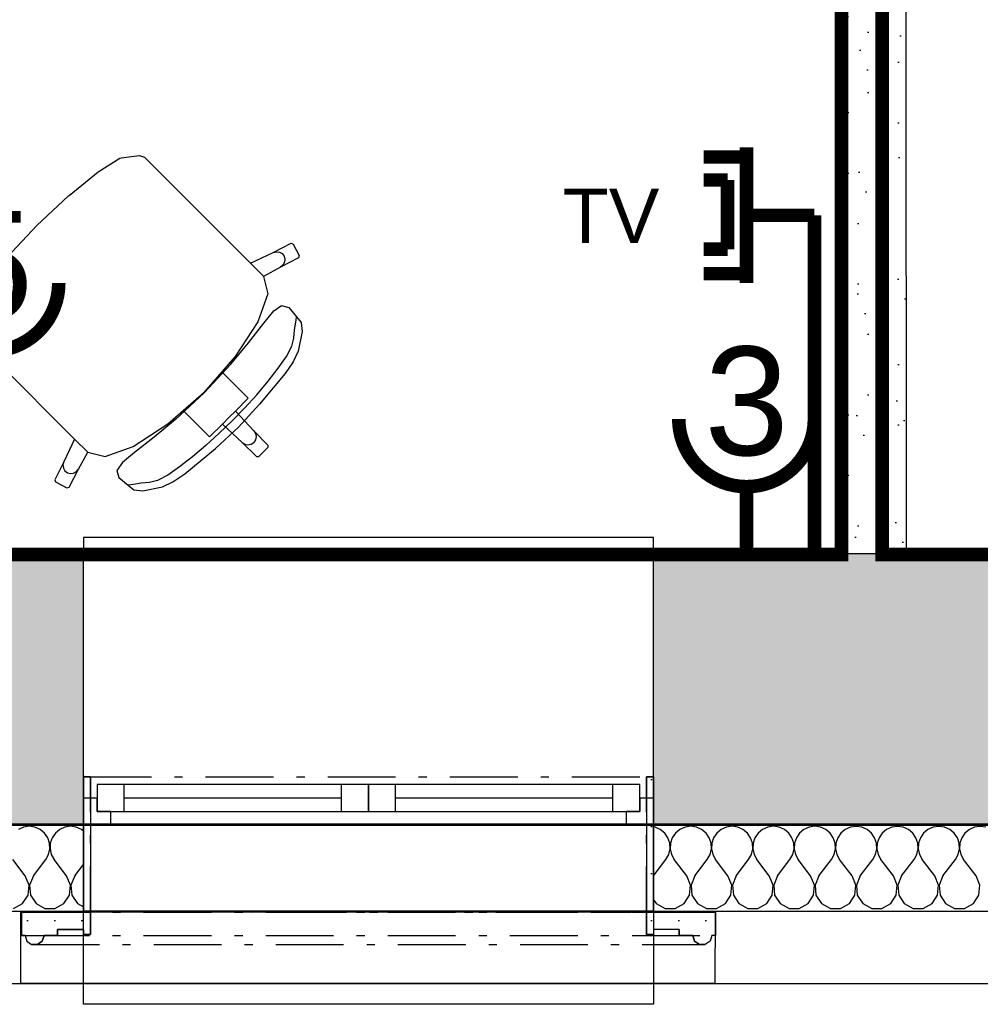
# Model space of a CAD drawing. Extents: x -12025 to 39812, y -30157 to 12.
# Tile 28 of 59: x 23160 to 24931, y -21329 to -19515. Entities that reach past the tile are written whole.
import ezdxf
from ezdxf.enums import TextEntityAlignment as Align

# ---------------------------------------------------------------- set-up
doc = ezdxf.new("R2010")
doc.units = 0
doc.header["$MEASUREMENT"] = 0
for name, pattern in [('Antenovy vodic', [10.125, 3, -0.75, 3, -0.75, 0.125, -0.75, 0.125, -0.75, 0.125, -0.75]), ('Čerchovaná M', [225, 125, -42.5, 15, -42.5]), ('Čerchovaná S', [175, 75, -42.5, 15, -42.5])]:
    doc.linetypes.add(name, pattern=pattern)
for name, color, linetype in [('OÚ Dukovany internet + tv + data', 192, 'Continuous'), ('OÚ Dukovany půdorys podklad 2NP', 7, 'Continuous'), ('OÚ Dukovany zásuvky', 92, 'Continuous')]:
    doc.layers.add(name, color=color, linetype=linetype)
doc.styles.add('Arial', font='txt')
pattern_1 = [(0, (0, 0), (0, 86.60254), [0, -50]), (0, (25, 43.3), (0, 86.60254), [0, -50])]

# ---------------------------------------------------------------- blocks, each defined once
blk = doc.blocks.new('Zásuvka (5)')
at = {"color": 0, "linetype": 'Continuous', "const_width": 25}
for points in [[(-125, 0, 0.414214), (0, -125)], [(0, -125, 0.414214), (125, 0)]]:
    blk.add_lwpolyline(points, format="xyb", dxfattribs=at)
blk.add_lwpolyline([(0, -250), (0, -125)], dxfattribs=at)
at = {"color": 0, "linetype": 'Continuous', "style": 'Arial'}
blk.add_text('5', height=200, dxfattribs=at).set_placement((0, -66.9), align=Align.CENTER)
blk = doc.blocks.new('Zásuvka (1)')
at = {"color": 0, "linetype": 'Continuous', "const_width": 25}
for points in [[(0, -125, -0.414214), (-125, 0)], [(125, 0, -0.414214), (0, -125)]]:
    blk.add_lwpolyline(points, format="xyb", dxfattribs=at)
blk.add_lwpolyline([(0, -250), (0, -125)], dxfattribs=at)
at = {"color": 0, "linetype": 'Continuous', "style": 'Arial'}
blk.add_text('3', height=200, dxfattribs=at).set_placement((0, -66.9), align=Align.CENTER)
blk = doc.blocks.new('Telekomunikační zásuvka (6)')
at = {"color": 0, "linetype": 'Continuous', "const_width": 25}
for points in [[(-125, 125), (-125, 107.5)], [(-204.3, 107.5), (-125, 107.5)], [(-125, 107.5), (-125, -107.5)], [(-204.3, 65), (-160, 65)], [(-160, 65), (-160, -62.5)], [(-125, 0), (0, 0)], [(-204.3, -62.5), (-160, -62.5)], [(-204.3, -107.5), (-125, -107.5)], [(-125, -107.5), (-125, -125)]]:
    blk.add_lwpolyline(points, dxfattribs=at)
at = {"color": 0, "linetype": 'Continuous', "style": 'Arial'}
blk.add_text('TV', height=100, dxfattribs=at).set_placement((-375, -50.8), align=Align.CENTER)

msp = doc.modelspace()

# ---------------------------------------------------------------- hatches: boundary and pattern name
at = {"layer": 'OÚ Dukovany půdorys podklad 2NP', "linetype": 'Continuous'}
h = msp.add_hatch(dxfattribs=at)
h.set_pattern_fill('KÁMEN___ŠTÍPANÝ', color=21, style=0, pattern_type=2)
h.set_pattern_definition([(45, (0, 175), (-55.68466, 55.68466), [0, -52.5, 0, -78.75]), (110, (175, 175), (74.0008, 26.93409), [0, -38.5, 0, -66.5])])
edge = h.paths.add_edge_path()
edge.add_spline(control_points=[(24794.4, -20498.9), (24794.4, -20498.9), (24793.1, -17848.8), (24793.1, -17848.8)], knot_values=[0, 0, 0, 0, 1, 1, 1, 1], degree=3, periodic=0)
edge.add_spline(control_points=[(24793.1, -17848.8), (24793.1, -17848.8), (24678.1, -17848.9), (24678.1, -17848.9)], knot_values=[0, 0, 0, 0, 1, 1, 1, 1], degree=3, periodic=0)
edge.add_spline(control_points=[(24678.1, -17848.9), (24678.1, -17848.9), (24679.4, -20498.9), (24679.4, -20498.9)], knot_values=[0, 0, 0, 0, 1, 1, 1, 1], degree=3, periodic=0)
edge.add_spline(control_points=[(24679.4, -20498.9), (24679.4, -20498.9), (24794.4, -20498.9), (24794.4, -20498.9)], knot_values=[0, 0, 0, 0, 1, 1, 1, 1], degree=3, periodic=0)
edge.add_spline(control_points=[(24794.4, -20498.9), (24794.4, -20498.9), (24794.4, -20498.9), (24794.4, -20498.9)], knot_values=[0, 0, 0, 0, 1, 1, 1, 1], degree=3, periodic=0)
h = msp.add_hatch(dxfattribs=at)
h.set_pattern_fill('OMÍTKA_01', color=21, style=0, pattern_type=2)
h.set_pattern_definition(pattern_1)
edge = h.paths.add_edge_path()
edge.add_spline(control_points=[(23163.9, -21158.9), (23163.9, -21158.9), (23163.9, -21202), (23163.9, -21202)], knot_values=[0, 0, 0, 0, 1, 1, 1, 1], degree=3, periodic=0)
edge.add_spline(control_points=[(23163.9, -21202), (23163.9, -21202), (23170.4, -21202), (23170.4, -21202)], knot_values=[0, 0, 0, 0, 1, 1, 1, 1], degree=3, periodic=0)
edge.add_spline(control_points=[(23170.4, -21202), (23170.4, -21202), (23173.8, -21212.2), (23173.8, -21212.2)], knot_values=[0, 0, 0, 0, 1, 1, 1, 1], degree=3, periodic=0)
edge.add_spline(control_points=[(23173.8, -21212.2), (23173.8, -21212.2), (23182.5, -21218.6), (23182.5, -21218.6)], knot_values=[0, 0, 0, 0, 1, 1, 1, 1], degree=3, periodic=0)
edge.add_spline(control_points=[(23182.5, -21218.6), (23182.5, -21218.6), (23193.3, -21218.6), (23193.3, -21218.6)], knot_values=[0, 0, 0, 0, 1, 1, 1, 1], degree=3, periodic=0)
edge.add_spline(control_points=[(23193.3, -21218.6), (23193.3, -21218.6), (23202.1, -21212.2), (23202.1, -21212.2)], knot_values=[0, 0, 0, 0, 1, 1, 1, 1], degree=3, periodic=0)
edge.add_spline(control_points=[(23202.1, -21212.2), (23202.1, -21212.2), (23205.4, -21202), (23205.4, -21202)], knot_values=[0, 0, 0, 0, 1, 1, 1, 1], degree=3, periodic=0)
edge.add_spline(control_points=[(23205.4, -21202), (23205.4, -21202), (23230.4, -21202), (23230.4, -21202)], knot_values=[0, 0, 0, 0, 1, 1, 1, 1], degree=3, periodic=0)
edge.add_spline(control_points=[(23230.4, -21202), (23230.4, -21202), (23230.4, -21190.6), (23230.4, -21190.6)], knot_values=[0, 0, 0, 0, 1, 1, 1, 1], degree=3, periodic=0)
edge.add_spline(control_points=[(23230.4, -21190.6), (23230.4, -21190.6), (23278.2, -21190.6), (23278.2, -21190.6)], knot_values=[0, 0, 0, 0, 1, 1, 1, 1], degree=3, periodic=0)
edge.add_spline(control_points=[(23278.2, -21190.6), (23278.2, -21190.6), (23278.2, -21199.8), (23278.2, -21199.8)], knot_values=[0, 0, 0, 0, 1, 1, 1, 1], degree=3, periodic=0)
edge.add_spline(control_points=[(23278.2, -21199.8), (23278.2, -21199.8), (23290.9, -21199.8), (23290.9, -21199.8)], knot_values=[0, 0, 0, 0, 1, 1, 1, 1], degree=3, periodic=0)
edge.add_spline(control_points=[(23290.9, -21199.8), (23290.9, -21199.8), (23290.9, -20909.6), (23290.9, -20909.6)], knot_values=[0, 0, 0, 0, 1, 1, 1, 1], degree=3, periodic=0)
edge.add_spline(control_points=[(23290.9, -20909.6), (23290.9, -20909.6), (23278.2, -20909.6), (23278.2, -20909.6)], knot_values=[0, 0, 0, 0, 1, 1, 1, 1], degree=3, periodic=0)
edge.add_spline(control_points=[(23278.2, -20909.6), (23278.2, -20909.6), (23278.2, -21158.9), (23278.2, -21158.9)], knot_values=[0, 0, 0, 0, 1, 1, 1, 1], degree=3, periodic=0)
edge.add_spline(control_points=[(23278.2, -21158.9), (23278.2, -21158.9), (23163.9, -21158.9), (23163.9, -21158.9)], knot_values=[0, 0, 0, 0, 1, 1, 1, 1], degree=3, periodic=0)
edge.add_spline(control_points=[(23163.9, -21158.9), (23163.9, -21158.9), (23163.9, -21158.9), (23163.9, -21158.9)], knot_values=[0, 0, 0, 0, 1, 1, 1, 1], degree=3, periodic=0)
h = msp.add_hatch(dxfattribs=at)
h.set_pattern_fill('OMÍTKA_01', color=21, style=0, pattern_type=2)
h.set_pattern_definition(pattern_1)
edge = h.paths.add_edge_path()
edge.add_spline(control_points=[(24328.2, -21158.9), (24328.2, -21158.9), (24328.2, -20909.6), (24328.2, -20909.6)], knot_values=[0, 0, 0, 0, 1, 1, 1, 1], degree=3, periodic=0)
edge.add_spline(control_points=[(24328.2, -20909.6), (24328.2, -20909.6), (24315.5, -20909.6), (24315.5, -20909.6)], knot_values=[0, 0, 0, 0, 1, 1, 1, 1], degree=3, periodic=0)
edge.add_spline(control_points=[(24315.5, -20909.6), (24315.5, -20909.6), (24315.5, -21199.8), (24315.5, -21199.8)], knot_values=[0, 0, 0, 0, 1, 1, 1, 1], degree=3, periodic=0)
edge.add_spline(control_points=[(24315.5, -21199.8), (24315.5, -21199.8), (24328.2, -21199.8), (24328.2, -21199.8)], knot_values=[0, 0, 0, 0, 1, 1, 1, 1], degree=3, periodic=0)
edge.add_spline(control_points=[(24328.2, -21199.8), (24328.2, -21199.8), (24328.2, -21190.6), (24328.2, -21190.6)], knot_values=[0, 0, 0, 0, 1, 1, 1, 1], degree=3, periodic=0)
edge.add_spline(control_points=[(24328.2, -21190.6), (24328.2, -21190.6), (24376, -21190.6), (24376, -21190.6)], knot_values=[0, 0, 0, 0, 1, 1, 1, 1], degree=3, periodic=0)
edge.add_spline(control_points=[(24376, -21190.6), (24376, -21190.6), (24376, -21202), (24376, -21202)], knot_values=[0, 0, 0, 0, 1, 1, 1, 1], degree=3, periodic=0)
edge.add_spline(control_points=[(24376, -21202), (24376, -21202), (24401, -21202), (24401, -21202)], knot_values=[0, 0, 0, 0, 1, 1, 1, 1], degree=3, periodic=0)
edge.add_spline(control_points=[(24401, -21202), (24401, -21202), (24404.3, -21212.2), (24404.3, -21212.2)], knot_values=[0, 0, 0, 0, 1, 1, 1, 1], degree=3, periodic=0)
edge.add_spline(control_points=[(24404.3, -21212.2), (24404.3, -21212.2), (24413.1, -21218.6), (24413.1, -21218.6)], knot_values=[0, 0, 0, 0, 1, 1, 1, 1], degree=3, periodic=0)
edge.add_spline(control_points=[(24413.1, -21218.6), (24413.1, -21218.6), (24423.9, -21218.6), (24423.9, -21218.6)], knot_values=[0, 0, 0, 0, 1, 1, 1, 1], degree=3, periodic=0)
edge.add_spline(control_points=[(24423.9, -21218.6), (24423.9, -21218.6), (24432.6, -21212.2), (24432.6, -21212.2)], knot_values=[0, 0, 0, 0, 1, 1, 1, 1], degree=3, periodic=0)
edge.add_spline(control_points=[(24432.6, -21212.2), (24432.6, -21212.2), (24435.9, -21202), (24435.9, -21202)], knot_values=[0, 0, 0, 0, 1, 1, 1, 1], degree=3, periodic=0)
edge.add_spline(control_points=[(24435.9, -21202), (24435.9, -21202), (24442.5, -21202), (24442.5, -21202)], knot_values=[0, 0, 0, 0, 1, 1, 1, 1], degree=3, periodic=0)
edge.add_spline(control_points=[(24442.5, -21202), (24442.5, -21202), (24442.5, -21158.9), (24442.5, -21158.9)], knot_values=[0, 0, 0, 0, 1, 1, 1, 1], degree=3, periodic=0)
edge.add_spline(control_points=[(24442.5, -21158.9), (24442.5, -21158.9), (24328.2, -21158.9), (24328.2, -21158.9)], knot_values=[0, 0, 0, 0, 1, 1, 1, 1], degree=3, periodic=0)
edge.add_spline(control_points=[(24328.2, -21158.9), (24328.2, -21158.9), (24328.2, -21158.9), (24328.2, -21158.9)], knot_values=[0, 0, 0, 0, 1, 1, 1, 1], degree=3, periodic=0)

# ---------------------------------------------------------------- linework, layer by layer
at = {"layer": 'OÚ Dukovany internet + tv + data', "linetype": 'Antenovy vodic', "ltscale": 100, "const_width": 25}
msp.add_lwpolyline([(24625, -19875), (24625, -20125), (24625, -20500), (21302.8, -20500)], dxfattribs=at)
at = {"layer": 'OÚ Dukovany půdorys podklad 2NP', "color": 1, "linetype": 'Continuous'}
for p, q in [((24678.1, -17848.9), (24679.4, -20498.9)), ((24794.4, -20498.9), (24793.1, -17848.8)), ((23305.1, -19794.8), (23345.1, -19769.9)), ((23345.1, -19769.9), (23347.2, -19769)), ((23347.2, -19769), (23381.2, -19765)), ((23381.2, -19765), (23390.5, -19767.9)), ((23390.5, -19767.9), (23412.4, -19789.8)), ((23412.4, -19789.8), (23437.9, -19815.3)), ((23251.4, -19838.4), (23305.1, -19794.8)), ((23437.9, -19815.3), (23585.8, -19963.2)), ((23192.2, -19893.9), (23250.6, -19839.1)), ((23250.6, -19839.1), (23251.4, -19838.4)), ((23192.2, -19893.9), (23137.4, -19952.2)), ((23627.5, -19943.6), (23660.6, -19926.6)), ((23660.6, -19926.6), (23664.7, -19927.9)), ((23664.7, -19927.9), (23675.5, -19949.3)), ((23585.8, -19963.2), (23627.5, -19943.6)), ((23627.5, -19943.6), (23633.2, -19942)), ((23633.2, -19942), (23639, -19942.7)), ((23639, -19942.7), (23644.1, -19945.5)), ((23674.2, -19953.3), (23641.1, -19970.3)), ((23644.1, -19945.5), (23647.7, -19950.1)), ((23647.7, -19950.1), (23649.3, -19955.7)), ((23675.5, -19949.3), (23674.2, -19953.3)), ((23610, -19987.4), (23585.8, -19963.2)), ((23641.1, -19970.3), (23610, -19987.6)), ((23645.7, -19966.7), (23641.1, -19970.3)), ((23648.6, -19961.5), (23645.7, -19966.7)), ((23649.3, -19955.7), (23648.6, -19961.5)), ((23610, -19987.4), (23610, -19987.6)), ((23610, -19987.6), (23617.5, -20019.6)), ((23617.5, -20019.6), (23599.2, -20071.5)), ((23628.9, -20051.3), (23643.2, -20041.3)), ((23643.2, -20041.3), (23656.2, -20044.7)), ((23656.2, -20044.7), (23679.3, -20072.6)), ((23610.3, -20073.6), (23628.9, -20051.3)), ((23669.7, -20067.3), (23670.5, -20062.8)), ((23599.2, -20071.5), (23557.8, -20135.4)), ((23582.4, -20109.8), (23610.3, -20073.6)), ((23666.9, -20086.1), (23668.9, -20075.3)), ((23668.9, -20075.3), (23669.7, -20067.3)), ((23679.3, -20072.6), (23681.2, -20089.3)), ((23665.7, -20101.5), (23666.9, -20086.1)), ((23681.2, -20089.3), (23673.5, -20125.5)), ((23549.7, -20149.1), (23582.4, -20109.8)), ((23651.9, -20135.1), (23661.8, -20116.2)), ((23661.8, -20116.2), (23665.7, -20101.5)), ((23557.8, -20135.4), (23533, -20163.5)), ((23637, -20156.9), (23651.9, -20135.1)), ((23673.5, -20125.5), (23664.5, -20144.7)), ((23113.7, -20139.6), (23261.5, -20287.4)), ((23500.2, -20201.8), (23549.7, -20149.1)), ((23664.5, -20144.7), (23649.6, -20166.4)), ((23533, -20163.5), (23499.7, -20201.4)), ((23533, -20163.5), (23560.4, -20190.9)), ((23649.6, -20166.4), (23602.7, -20223.1)), ((23618.4, -20180.7), (23637, -20156.9)), ((23560.4, -20190.9), (23581.5, -20212)), ((23597.3, -20205.5), (23618.4, -20180.7)), ((23500.2, -20201.8), (23447.4, -20251.3)), ((23461.9, -20234.7), (23499.7, -20201.4)), ((23574.7, -20230.1), (23597.3, -20205.5)), ((23581.5, -20212), (23557.9, -20235.7)), ((23602.7, -20223.1), (23563.6, -20265.3)), ((23433.7, -20259.5), (23461.9, -20234.7)), ((23461.9, -20234.7), (23489.2, -20262.1)), ((23557.9, -20235.7), (23546, -20247.6)), ((23551.9, -20253.6), (23574.7, -20230.1)), ((23557.9, -20235.7), (23591.9, -20272.2)), ((23369.9, -20300.8), (23433.7, -20259.5)), ((23447.4, -20251.3), (23408.1, -20284)), ((23489.2, -20262.1), (23510.4, -20283.2)), ((23510.4, -20283.2), (23534, -20259.6)), ((23551.9, -20253.6), (23528.4, -20276.4)), ((23534, -20259.6), (23546, -20247.6)), ((23534, -20259.6), (23570.5, -20293.6)), ((23528.4, -20276.4), (23503.8, -20298.9)), ((23521.4, -20304.4), (23563.6, -20265.3)), ((23591.9, -20272.2), (23595.1, -20277.1)), ((23591.9, -20272.2), (23618, -20298.3)), ((23595.1, -20277.1), (23596.2, -20282.8)), ((23261.5, -20287.4), (23241.9, -20329.2)), ((23285.8, -20311.7), (23261.5, -20287.4)), ((23408.1, -20284), (23371.9, -20311.9)), ((23503.8, -20298.9), (23479.1, -20320.1)), ((23570.5, -20293.6), (23575.4, -20296.8)), ((23570.5, -20293.6), (23596.6, -20319.6)), ((23575.4, -20296.8), (23581.2, -20297.9)), ((23581.2, -20297.9), (23586.9, -20296.7)), ((23586.9, -20296.7), (23591.8, -20293.5)), ((23595.1, -20288.6), (23591.8, -20293.5)), ((23596.2, -20282.8), (23595.1, -20288.6)), ((23618, -20298.3), (23618, -20302.5)), ((23268.7, -20342.7), (23286, -20311.7)), ((23285.8, -20311.7), (23286, -20311.7)), ((23286, -20311.7), (23317.9, -20319.1)), ((23317.9, -20319.1), (23369.9, -20300.8)), ((23371.9, -20311.9), (23349.7, -20330.6)), ((23464.7, -20351.2), (23521.4, -20304.4)), ((23600.9, -20319.6), (23609.4, -20311.1)), ((23618, -20302.5), (23609.4, -20311.1)), ((23241.9, -20329.2), (23225, -20362.3)), ((23241.9, -20329.2), (23240.3, -20334.8)), ((23240.3, -20334.8), (23241, -20340.7)), ((23349.7, -20330.6), (23339.6, -20344.9)), ((23479.1, -20320.1), (23455.2, -20338.7)), ((23596.6, -20319.6), (23600.9, -20319.6)), ((23241, -20340.7), (23243.8, -20345.8)), ((23243.8, -20345.8), (23248.4, -20349.4)), ((23248.4, -20349.4), (23254.1, -20350.9)), ((23251.7, -20375.8), (23268.7, -20342.7)), ((23254.1, -20350.9), (23259.9, -20350.2)), ((23259.9, -20350.2), (23265, -20347.3)), ((23265, -20347.3), (23268.7, -20342.7)), ((23339.6, -20344.9), (23343, -20357.8)), ((23433.4, -20353.5), (23414.6, -20363.5)), ((23455.2, -20338.7), (23433.4, -20353.5)), ((23443, -20366.1), (23464.7, -20351.2)), ((23225, -20362.3), (23226.3, -20366.3)), ((23226.3, -20366.3), (23247.6, -20377.1)), ((23343, -20357.8), (23370.9, -20381)), ((23365.6, -20371.3), (23361.1, -20372.1)), ((23373.7, -20370.6), (23365.6, -20371.3)), ((23384.4, -20368.5), (23373.7, -20370.6)), ((23399.8, -20367.4), (23384.4, -20368.5)), ((23414.6, -20363.5), (23399.8, -20367.4)), ((23423.8, -20375.1), (23443, -20366.1)), ((23247.6, -20377.1), (23251.7, -20375.8)), ((23370.9, -20381), (23387.7, -20382.9)), ((23387.7, -20382.9), (23423.8, -20375.1)), ((24328.2, -20468.7), (23278.2, -20468.7)), ((23278.2, -20468.7), (23278.2, -20498.7)), ((24328.2, -20498.7), (24328.2, -20468.7)), ((24328.2, -20498.7), (23278.2, -20498.7)), ((23278.2, -20948.7), (23278.2, -20498.7)), ((24979.3, -20498.7), (24328.2, -20498.7)), ((24328.2, -20998.7), (24328.2, -20498.7)), ((24328.2, -20948.7), (24328.2, -20498.7)), ((23278, -20906.9), (23277.9, -21156.9)), ((23278, -20906.9), (23277.9, -21156.9)), ((23278, -20906.9), (23278, -20996.9)), ((23278, -20906.9), (23278, -20996.9)), ((23278.2, -20909.6), (23278.2, -21158.9)), ((23290.9, -20909.6), (23278.2, -20909.6)), ((23290.9, -20909.6), (23290.9, -21199.8)), ((24328.2, -20909.6), (24315.5, -20909.6)), ((24315.5, -20909.6), (24315.5, -21199.8)), ((24328, -20906.9), (24327.9, -21156.9)), ((24328, -20906.9), (24327.9, -21156.9)), ((24328, -20906.9), (24328, -20996.9)), ((24328, -20906.9), (24328, -20996.9)), ((24328.2, -20909.6), (24328.2, -21158.9)), ((23353.2, -20923.7), (23303.2, -20923.7)), ((23303.2, -20923.7), (23303.2, -20973.7)), ((23753.2, -20923.7), (23353.2, -20923.7)), ((23353.2, -20973.7), (23353.2, -20923.7)), ((23753.2, -20923.7), (23353.2, -20923.7)), ((23803.2, -20923.7), (23753.2, -20923.7)), ((23753.2, -20923.7), (23753.2, -20973.7)), ((23853.2, -20923.7), (23803.2, -20923.7)), ((23803.2, -20923.7), (23803.2, -20973.7)), ((23803.2, -20973.7), (23803.2, -20923.7)), ((24253.2, -20923.7), (23853.2, -20923.7)), ((23853.2, -20973.7), (23853.2, -20923.7)), ((24253.2, -20923.7), (23853.2, -20923.7)), ((24303.2, -20923.7), (24253.2, -20923.7)), ((24253.2, -20923.7), (24253.2, -20973.7)), ((24303.2, -20973.7), (24303.2, -20923.7)), ((23303.2, -20948.7), (23278.2, -20948.7)), ((23278.2, -20998.7), (23278.2, -20948.7)), ((23278.2, -20998.7), (23278.2, -20948.7)), ((23303.2, -20973.7), (23303.2, -20948.7)), ((23753.2, -20948.7), (23353.2, -20948.7)), ((24253.2, -20948.7), (23853.2, -20948.7)), ((24328.2, -20948.7), (24303.2, -20948.7)), ((24303.2, -20948.7), (24303.2, -20973.7)), ((24328.2, -20998.7), (24328.2, -20948.7)), ((24328.2, -20998.7), (24328.2, -20948.7)), ((23328.2, -20973.7), (23303.2, -20973.7)), ((23303.2, -20973.7), (23353.2, -20973.7)), ((23328.2, -20998.7), (23328.2, -20973.7)), ((23353.2, -20973.7), (23753.2, -20973.7)), ((23753.2, -20973.7), (23803.2, -20973.7)), ((23803.2, -20973.7), (23853.2, -20973.7)), ((23853.2, -20973.7), (24253.2, -20973.7)), ((24253.2, -20973.7), (24303.2, -20973.7)), ((24303.2, -20973.7), (24278.2, -20973.7)), ((24278.2, -20973.7), (24278.2, -20998.7)), ((23278, -20996.9), (20889.1, -20996.8)), ((24328, -20996.9), (23278, -20996.9)), ((23278.2, -21328.7), (23278.2, -20998.7)), ((24328.2, -20998.7), (23278.2, -20998.7)), ((23278.2, -20998.7), (23328.2, -20998.7)), ((23328.2, -20998.7), (23803.2, -20998.7)), ((23803.2, -20998.7), (24278.2, -20998.7)), ((24278.2, -20998.7), (24328.2, -20998.7)), ((25283.4, -20997), (24328, -20996.9)), ((24328.2, -20998.7), (24979.3, -20998.7)), ((24328.2, -20998.7), (24328.2, -21328.7)), ((32159.3, -21157), (11676.2, -21158.9)), ((20889.1, -21156.8), (23277.9, -21156.9)), ((23162.9, -21158.4), (24442.5, -21158.8)), ((23162.9, -21289.2), (23162.9, -21158.4)), ((23163.9, -21158.9), (23163.9, -21202)), ((23278.2, -21158.9), (23163.9, -21158.9)), ((24327.9, -21156.9), (23277.9, -21156.9)), ((24327.9, -21156.9), (25283.4, -21157)), ((24442.5, -21158.9), (24328.2, -21158.9)), ((24442.4, -21289.6), (24442.5, -21158.8)), ((24442.5, -21158.9), (24442.5, -21202)), ((23170.4, -21202), (23163.9, -21202)), ((23170.4, -21202), (23173.8, -21212.2)), ((23205.4, -21202), (23202.1, -21212.2)), ((23230.4, -21202), (23205.4, -21202)), ((23230.4, -21190.6), (23230.4, -21202)), ((23278.2, -21190.6), (23230.4, -21190.6)), ((23278.2, -21190.6), (23278.2, -21199.8)), ((23290.9, -21199.8), (23278.2, -21199.8)), ((24328.2, -21199.8), (24315.5, -21199.8)), ((24328.2, -21190.6), (24328.2, -21199.8)), ((24376, -21190.6), (24328.2, -21190.6)), ((24376, -21190.6), (24376, -21202)), ((24401, -21202), (24376, -21202)), ((24401, -21202), (24404.3, -21212.2)), ((24435.9, -21202), (24432.6, -21212.2)), ((24442.5, -21202), (24435.9, -21202)), ((23173.8, -21212.2), (23182.5, -21218.6)), ((23193.3, -21218.6), (23182.5, -21218.6)), ((23202.1, -21212.2), (23193.3, -21218.6)), ((24404.3, -21212.2), (24413.1, -21218.6)), ((24423.9, -21218.6), (24413.1, -21218.6)), ((24432.6, -21212.2), (24423.9, -21218.6)), ((11541.1, -21291.7), (32292.1, -21289.8)), ((23162.9, -21289.2), (24442.4, -21289.6)), ((24328.2, -21328.7), (23278.2, -21328.7))]:
    msp.add_line(p, q, dxfattribs=at)
at = {"layer": 'OÚ Dukovany půdorys podklad 2NP', "color": 7, "linetype": 'Continuous'}
for p, q in [((23278.2, -20498.7), (20939.5, -20498.6)), ((23278.2, -20948.7), (23278.2, -20498.7)), ((23278.2, -20998.7), (23278.2, -20948.7)), ((20939.5, -20998.6), (23278.2, -20998.7))]:
    msp.add_line(p, q, dxfattribs=at)
at = {"layer": 'OÚ Dukovany půdorys podklad 2NP', "color": 1, "linetype": 'Čerchovaná M'}
for p, q in [((23278.2, -20909.6), (23278.2, -21158.9)), ((23290.9, -20909.6), (23278.2, -20909.6)), ((23278.2, -20909.6), (23278.2, -21158.9)), ((23278.2, -20909.6), (24328.2, -20909.6)), ((23290.9, -21199.8), (23290.9, -20909.6)), ((24315.5, -21199.8), (24315.5, -20909.6)), ((24315.5, -20909.6), (24328.2, -20909.6)), ((24328.2, -20909.6), (24328.2, -21158.9)), ((24328.2, -20909.6), (24328.2, -21158.9)), ((23163.9, -21158.9), (23163.9, -21202)), ((23278.2, -21158.9), (23163.9, -21158.9)), ((23163.9, -21158.9), (23163.9, -21202)), ((23163.9, -21158.9), (24442.5, -21158.9)), ((24328.2, -21158.9), (24442.5, -21158.9)), ((24442.5, -21158.9), (24442.5, -21202)), ((24442.5, -21158.9), (24442.5, -21202)), ((23163.9, -21202), (23170.4, -21202)), ((23163.9, -21202), (24442.5, -21202)), ((23170.4, -21202), (23173.8, -21212.2)), ((23170.4, -21202), (23173.8, -21212.2)), ((23202.1, -21212.2), (23205.4, -21202)), ((23205.4, -21202), (23230.4, -21202)), ((23230.4, -21202), (23230.4, -21190.6)), ((23230.4, -21190.6), (23278.2, -21190.6)), ((23278.2, -21190.6), (23278.2, -21199.8)), ((23278.2, -21199.8), (23290.9, -21199.8)), ((24328.2, -21199.8), (24315.5, -21199.8)), ((24328.2, -21190.6), (24328.2, -21199.8)), ((24376, -21190.6), (24328.2, -21190.6)), ((24376, -21202), (24376, -21190.6)), ((24401, -21202), (24376, -21202)), ((24404.3, -21212.2), (24401, -21202)), ((24435.9, -21202), (24432.6, -21212.2)), ((24435.9, -21202), (24432.6, -21212.2)), ((24442.5, -21202), (24435.9, -21202)), ((23173.8, -21212.2), (23182.5, -21218.6)), ((23173.8, -21212.2), (23182.5, -21218.6)), ((23182.5, -21218.6), (23193.3, -21218.6)), ((23182.5, -21218.6), (24423.9, -21218.6)), ((23193.3, -21218.6), (23202.1, -21212.2)), ((24413.1, -21218.6), (24404.3, -21212.2)), ((24423.9, -21218.6), (24413.1, -21218.6)), ((24432.6, -21212.2), (24423.9, -21218.6)), ((24432.6, -21212.2), (24423.9, -21218.6))]:
    msp.add_line(p, q, dxfattribs=at)
at = {"layer": 'OÚ Dukovany půdorys podklad 2NP', "color": 21, "linetype": 'Continuous'}
for p, q in [((23167.7, -21002.2), (23158.1, -21006.4)), ((23178.1, -21000.7), (23167.7, -21002.2)), ((23188.5, -21002.2), (23178.1, -21000.7)), ((23198.2, -21006.4), (23188.5, -21002.2)), ((23206.2, -21013.1), (23198.2, -21006.4)), ((23234.3, -21006.4), (23226.2, -21013.1)), ((23243.9, -21002.2), (23234.3, -21006.4)), ((23254.3, -21000.7), (23243.9, -21002.2)), ((23264.7, -21002.2), (23254.3, -21000.7)), ((23274.3, -21006.4), (23264.7, -21002.2)), ((23278, -21009.4), (23274.3, -21006.4)), ((24331.4, -21002.2), (24328, -21001.7)), ((24341, -21006.4), (24331.4, -21002.2)), ((24349.1, -21013.1), (24341, -21006.4)), ((24377.1, -21006.4), (24369.1, -21013.1)), ((24386.8, -21002.2), (24377.1, -21006.4)), ((24397.2, -21000.7), (24386.8, -21002.2)), ((24407.6, -21002.2), (24397.2, -21000.7)), ((24417.2, -21006.4), (24407.6, -21002.2)), ((24425.3, -21013.1), (24417.2, -21006.4)), ((24453.3, -21006.4), (24445.2, -21013.1)), ((24463, -21002.2), (24453.3, -21006.4)), ((24473.4, -21000.7), (24463, -21002.2)), ((24483.8, -21002.2), (24473.4, -21000.7)), ((24493.4, -21006.4), (24483.8, -21002.2)), ((24501.5, -21013.1), (24493.4, -21006.4)), ((24529.5, -21006.4), (24521.4, -21013.1)), ((24539.1, -21002.2), (24529.5, -21006.4)), ((24549.6, -21000.7), (24539.1, -21002.2)), ((24560, -21002.2), (24549.6, -21000.7)), ((24569.6, -21006.4), (24560, -21002.2)), ((24577.7, -21013.1), (24569.6, -21006.4)), ((24605.7, -21006.4), (24597.6, -21013.1)), ((24615.3, -21002.2), (24605.7, -21006.4)), ((24625.7, -21000.7), (24615.3, -21002.2)), ((24636.2, -21002.2), (24625.7, -21000.7)), ((24645.8, -21006.4), (24636.2, -21002.2)), ((24653.9, -21013.1), (24645.8, -21006.4)), ((24681.9, -21006.4), (24673.8, -21013.1)), ((24691.5, -21002.2), (24681.9, -21006.4)), ((24701.9, -21000.8), (24691.5, -21002.2)), ((24712.3, -21002.2), (24701.9, -21000.8)), ((24722, -21006.4), (24712.3, -21002.2)), ((24730.1, -21013.1), (24722, -21006.4)), ((24758.1, -21006.4), (24750, -21013.1)), ((24767.7, -21002.2), (24758.1, -21006.4)), ((24778.1, -21000.8), (24767.7, -21002.2)), ((24788.5, -21002.2), (24778.1, -21000.8)), ((24798.2, -21006.4), (24788.5, -21002.2)), ((24806.2, -21013.1), (24798.2, -21006.4)), ((24834.3, -21006.4), (24826.2, -21013.1)), ((24843.9, -21002.2), (24834.3, -21006.4)), ((24854.3, -21000.8), (24843.9, -21002.2)), ((24864.7, -21002.2), (24854.3, -21000.8)), ((24874.3, -21006.4), (24864.7, -21002.2)), ((24882.4, -21013.2), (24874.3, -21006.4)), ((24910.5, -21006.4), (24902.4, -21013.2)), ((24920.1, -21002.2), (24910.5, -21006.4)), ((24930.5, -21000.8), (24920.1, -21002.2)), ((24940.9, -21002.2), (24930.5, -21000.8)), ((23212.2, -21021.8), (23206.2, -21013.1)), ((23215.6, -21031.7), (23212.2, -21021.8)), ((23220.2, -21021.8), (23216.9, -21031.7)), ((23226.2, -21013.1), (23220.2, -21021.8)), ((24355.1, -21021.8), (24349.1, -21013.1)), ((24358.4, -21031.8), (24355.1, -21021.8)), ((24363.1, -21021.8), (24359.7, -21031.8)), ((24369.1, -21013.1), (24363.1, -21021.8)), ((24431.2, -21021.8), (24425.3, -21013.1)), ((24434.6, -21031.8), (24431.2, -21021.8)), ((24439.3, -21021.8), (24435.9, -21031.8)), ((24445.2, -21013.1), (24439.3, -21021.8)), ((24507.4, -21021.8), (24501.5, -21013.1)), ((24510.8, -21031.8), (24507.4, -21021.8)), ((24515.5, -21021.8), (24512.1, -21031.8)), ((24521.4, -21013.1), (24515.5, -21021.8)), ((24583.6, -21021.8), (24577.7, -21013.1)), ((24587, -21031.8), (24583.6, -21021.8)), ((24591.7, -21021.8), (24588.3, -21031.8)), ((24597.6, -21013.1), (24591.7, -21021.8)), ((24659.8, -21021.8), (24653.9, -21013.1)), ((24663.2, -21031.8), (24659.8, -21021.8)), ((24667.9, -21021.8), (24664.5, -21031.8)), ((24673.8, -21013.1), (24667.9, -21021.8)), ((24736, -21021.8), (24730.1, -21013.1)), ((24739.4, -21031.8), (24736, -21021.8)), ((24744.1, -21021.8), (24740.7, -21031.8)), ((24750, -21013.1), (24744.1, -21021.8)), ((24812.2, -21021.8), (24806.2, -21013.1)), ((24815.6, -21031.8), (24812.2, -21021.8)), ((24820.2, -21021.8), (24816.9, -21031.8)), ((24826.2, -21013.1), (24820.2, -21021.8)), ((24888.4, -21021.8), (24882.4, -21013.2)), ((24891.7, -21031.8), (24888.4, -21021.8)), ((24896.4, -21021.8), (24893.1, -21031.8)), ((24902.4, -21013.2), (24896.4, -21021.8)), ((23213.7, -21052.5), (23216.1, -21042.2)), ((23216.1, -21042.2), (23215.6, -21031.7)), ((23216.9, -21031.7), (23216.4, -21042.2)), ((23216.4, -21042.2), (23218.8, -21052.5)), ((24356.5, -21052.5), (24358.9, -21042.3)), ((24358.9, -21042.3), (24358.4, -21031.8)), ((24359.7, -21031.8), (24359.2, -21042.3)), ((24359.2, -21042.3), (24361.6, -21052.5)), ((24432.7, -21052.5), (24435.1, -21042.3)), ((24435.1, -21042.3), (24434.6, -21031.8)), ((24435.9, -21031.8), (24435.4, -21042.3)), ((24435.4, -21042.3), (24437.8, -21052.5)), ((24508.9, -21052.5), (24511.3, -21042.3)), ((24511.3, -21042.3), (24510.8, -21031.8)), ((24512.1, -21031.8), (24511.6, -21042.3)), ((24511.6, -21042.3), (24514, -21052.5)), ((24585.1, -21052.5), (24587.5, -21042.3)), ((24587.5, -21042.3), (24587, -21031.8)), ((24588.3, -21031.8), (24587.8, -21042.3)), ((24587.8, -21042.3), (24590.2, -21052.5)), ((24661.3, -21052.5), (24663.7, -21042.3)), ((24663.7, -21042.3), (24663.2, -21031.8)), ((24664.5, -21031.8), (24664, -21042.3)), ((24664, -21042.3), (24666.4, -21052.5)), ((24737.5, -21052.5), (24739.9, -21042.3)), ((24739.9, -21042.3), (24739.4, -21031.8)), ((24740.7, -21031.8), (24740.2, -21042.3)), ((24740.2, -21042.3), (24742.6, -21052.5)), ((24813.7, -21052.5), (24816.1, -21042.3)), ((24816.1, -21042.3), (24815.6, -21031.8)), ((24816.9, -21031.8), (24816.4, -21042.3)), ((24816.4, -21042.3), (24818.8, -21052.5)), ((24889.9, -21052.5), (24892.3, -21042.3)), ((24892.3, -21042.3), (24891.7, -21031.8)), ((24893.1, -21031.8), (24892.6, -21042.3)), ((24892.6, -21042.3), (24894.9, -21052.5)), ((23170.5, -21092.1), (23147.6, -21061.7)), ((23185.7, -21092.1), (23208.6, -21061.7)), ((23208.6, -21061.7), (23213.7, -21052.5)), ((23218.8, -21052.5), (23223.8, -21061.7)), ((23246.7, -21092.1), (23223.8, -21061.7)), ((24328.6, -21092.2), (24351.5, -21061.7)), ((24351.5, -21061.7), (24356.5, -21052.5)), ((24361.6, -21052.5), (24366.7, -21061.7)), ((24389.6, -21092.2), (24366.7, -21061.7)), ((24404.8, -21092.2), (24427.6, -21061.7)), ((24427.6, -21061.7), (24432.7, -21052.5)), ((24437.8, -21052.5), (24442.9, -21061.7)), ((24465.7, -21092.2), (24442.9, -21061.7)), ((24481, -21092.2), (24503.8, -21061.7)), ((24503.8, -21061.7), (24508.9, -21052.5)), ((24514, -21052.5), (24519.1, -21061.7)), ((24541.9, -21092.2), (24519.1, -21061.7)), ((24557.2, -21092.2), (24580, -21061.7)), ((24580, -21061.7), (24585.1, -21052.5)), ((24590.2, -21052.5), (24595.3, -21061.7)), ((24618.1, -21092.2), (24595.3, -21061.7)), ((24633.4, -21092.2), (24656.2, -21061.7)), ((24656.2, -21061.7), (24661.3, -21052.5)), ((24666.4, -21052.5), (24671.5, -21061.7)), ((24694.3, -21092.2), (24671.5, -21061.7)), ((24709.6, -21092.2), (24732.4, -21061.7)), ((24732.4, -21061.7), (24737.5, -21052.5)), ((24742.6, -21052.5), (24747.6, -21061.7)), ((24770.5, -21092.2), (24747.6, -21061.7)), ((24785.7, -21092.2), (24808.6, -21061.7)), ((24808.6, -21061.7), (24813.7, -21052.5)), ((24818.8, -21052.5), (24823.8, -21061.7)), ((24846.7, -21092.2), (24823.8, -21061.7)), ((24861.9, -21092.2), (24884.8, -21061.7)), ((24884.8, -21061.7), (24889.9, -21052.5)), ((24894.9, -21052.5), (24900, -21061.7)), ((24922.9, -21092.2), (24900, -21061.7)), ((23261.9, -21092.1), (23278, -21070.8)), ((23177.7, -21109.3), (23170.5, -21092.1)), ((23185.7, -21092.1), (23178.6, -21109.3)), ((23253.9, -21109.3), (23246.7, -21092.1)), ((23261.9, -21092.1), (23254.8, -21109.3)), ((24328.6, -21092.2), (24327.9, -21093.7)), ((24396.7, -21109.3), (24389.6, -21092.2)), ((24404.8, -21092.2), (24397.6, -21109.3)), ((24472.9, -21109.3), (24465.7, -21092.2)), ((24481, -21092.2), (24473.8, -21109.3)), ((24549.1, -21109.3), (24541.9, -21092.2)), ((24557.2, -21092.2), (24550, -21109.3)), ((24625.3, -21109.3), (24618.1, -21092.2)), ((24633.4, -21092.2), (24626.2, -21109.3)), ((24701.5, -21109.3), (24694.3, -21092.2)), ((24709.6, -21092.2), (24702.4, -21109.3)), ((24777.7, -21109.3), (24770.5, -21092.2)), ((24785.7, -21092.2), (24778.6, -21109.3)), ((24853.9, -21109.3), (24846.7, -21092.2)), ((24861.9, -21092.2), (24854.8, -21109.3)), ((24930.1, -21109.3), (24922.9, -21092.2)), ((23175.9, -21127.7), (23177.7, -21109.3)), ((23178.6, -21109.3), (23180.3, -21127.7)), ((23252.1, -21127.7), (23253.9, -21109.3)), ((23254.8, -21109.3), (23256.5, -21127.7)), ((24395, -21127.8), (24396.7, -21109.3)), ((24397.6, -21109.3), (24399.4, -21127.8)), ((24471.2, -21127.8), (24472.9, -21109.3)), ((24473.8, -21109.3), (24475.6, -21127.8)), ((24547.4, -21127.8), (24549.1, -21109.3)), ((24550, -21109.3), (24551.7, -21127.8)), ((24623.6, -21127.8), (24625.3, -21109.3)), ((24626.2, -21109.3), (24627.9, -21127.8)), ((24699.7, -21127.8), (24701.5, -21109.3)), ((24702.4, -21109.3), (24704.1, -21127.8)), ((24775.9, -21127.8), (24777.7, -21109.3)), ((24778.6, -21109.3), (24780.3, -21127.8)), ((24852.1, -21127.8), (24853.9, -21109.3)), ((24854.8, -21109.3), (24856.5, -21127.8)), ((24928.3, -21127.8), (24930.1, -21109.3)), ((23165.7, -21143.2), (23175.9, -21127.7)), ((23180.3, -21127.7), (23190.6, -21143.2)), ((23241.9, -21143.2), (23252.1, -21127.7)), ((23256.5, -21127.7), (23266.8, -21143.2)), ((24384.7, -21143.2), (24395, -21127.8)), ((24399.4, -21127.8), (24409.6, -21143.2)), ((24460.9, -21143.2), (24471.2, -21127.8)), ((24475.6, -21127.8), (24485.8, -21143.2)), ((24537.1, -21143.2), (24547.4, -21127.8)), ((24551.7, -21127.8), (24562, -21143.2)), ((24613.3, -21143.2), (24623.6, -21127.8)), ((24627.9, -21127.8), (24638.2, -21143.2)), ((24689.5, -21143.2), (24699.7, -21127.8)), ((24704.1, -21127.8), (24714.4, -21143.2)), ((24765.7, -21143.2), (24775.9, -21127.8)), ((24780.3, -21127.8), (24790.6, -21143.2)), ((24841.9, -21143.2), (24852.1, -21127.8)), ((24856.5, -21127.8), (24866.8, -21143.2)), ((24918, -21143.2), (24928.3, -21127.8)), ((23149.3, -21151.9), (23165.7, -21143.2)), ((23190.6, -21143.2), (23206.9, -21151.9)), ((23206.9, -21151.9), (23225.5, -21151.9)), ((23225.5, -21151.9), (23241.9, -21143.2)), ((23266.8, -21143.2), (23277.9, -21149.2)), ((24327.9, -21134.9), (24333.4, -21143.2)), ((24333.4, -21143.2), (24349.8, -21152)), ((24349.8, -21152), (24368.4, -21152)), ((24368.4, -21152), (24384.7, -21143.2)), ((24409.6, -21143.2), (24426, -21152)), ((24426, -21152), (24444.5, -21152)), ((24444.5, -21152), (24460.9, -21143.2)), ((24485.8, -21143.2), (24502.2, -21152)), ((24502.2, -21152), (24520.7, -21152)), ((24520.7, -21152), (24537.1, -21143.2)), ((24562, -21143.2), (24578.4, -21152)), ((24578.4, -21152), (24596.9, -21152)), ((24596.9, -21152), (24613.3, -21143.2)), ((24638.2, -21143.2), (24654.6, -21152)), ((24654.6, -21152), (24673.1, -21152)), ((24673.1, -21152), (24689.5, -21143.2)), ((24714.4, -21143.2), (24730.7, -21152)), ((24730.7, -21152), (24749.3, -21152)), ((24749.3, -21152), (24765.7, -21143.2)), ((24790.6, -21143.2), (24806.9, -21152)), ((24806.9, -21152), (24825.5, -21152)), ((24825.5, -21152), (24841.9, -21143.2)), ((24866.8, -21143.2), (24883.1, -21152)), ((24883.1, -21152), (24901.7, -21152)), ((24901.7, -21152), (24918, -21143.2))]:
    msp.add_line(p, q, dxfattribs=at)
at = {"layer": 'OÚ Dukovany půdorys podklad 2NP', "color": 1, "linetype": 'Čerchovaná S'}
msp.add_line((23162.9, -21158.5), (24442.5, -21158.9), dxfattribs=at)
at = {"layer": 'OÚ Dukovany půdorys podklad 2NP', "color": 254, "linetype": 'Continuous'}
msp.add_solid([(20939.5, -20998.6), (23278.2, -20998.7), (20939.5, -20498.6), (23278.2, -20498.7)], dxfattribs=at)
at = {"layer": 'OÚ Dukovany půdorys podklad 2NP', "color": 9, "linetype": 'Continuous'}
msp.add_solid([(24328.2, -20998.7), (24979.3, -20998.7), (24328.2, -20498.7), (24979.3, -20498.7)], dxfattribs=at)
at = {"layer": 'OÚ Dukovany zásuvky', "linetype": 'Continuous', "const_width": 25}
for points in [[(26250, -20500), (24750, -20500), (24750, -17625), (24625, -17625)], [(24500, -20500), (24675, -20500), (24675, -17875), (23000, -17875)], [(23107.5, -20250), (23107.5, -20500), (23803.7, -20500), (24500, -20500)]]:
    msp.add_lwpolyline(points, dxfattribs=at)

# ---------------------------------------------------------------- block references
at = {"layer": 'OÚ Dukovany internet + tv + data', "linetype": 'Continuous'}
msp.add_blockref('Telekomunikační zásuvka (6)', (24625, -19875), dxfattribs=at)
at = {"layer": 'OÚ Dukovany zásuvky', "linetype": 'Continuous'}
for name, p in [('Zásuvka (5)', (23107.5, -20000)), ('Zásuvka (1)', (24500, -20250))]:
    msp.add_blockref(name, p, dxfattribs=at)

doc.saveas('drawing.dxf')
